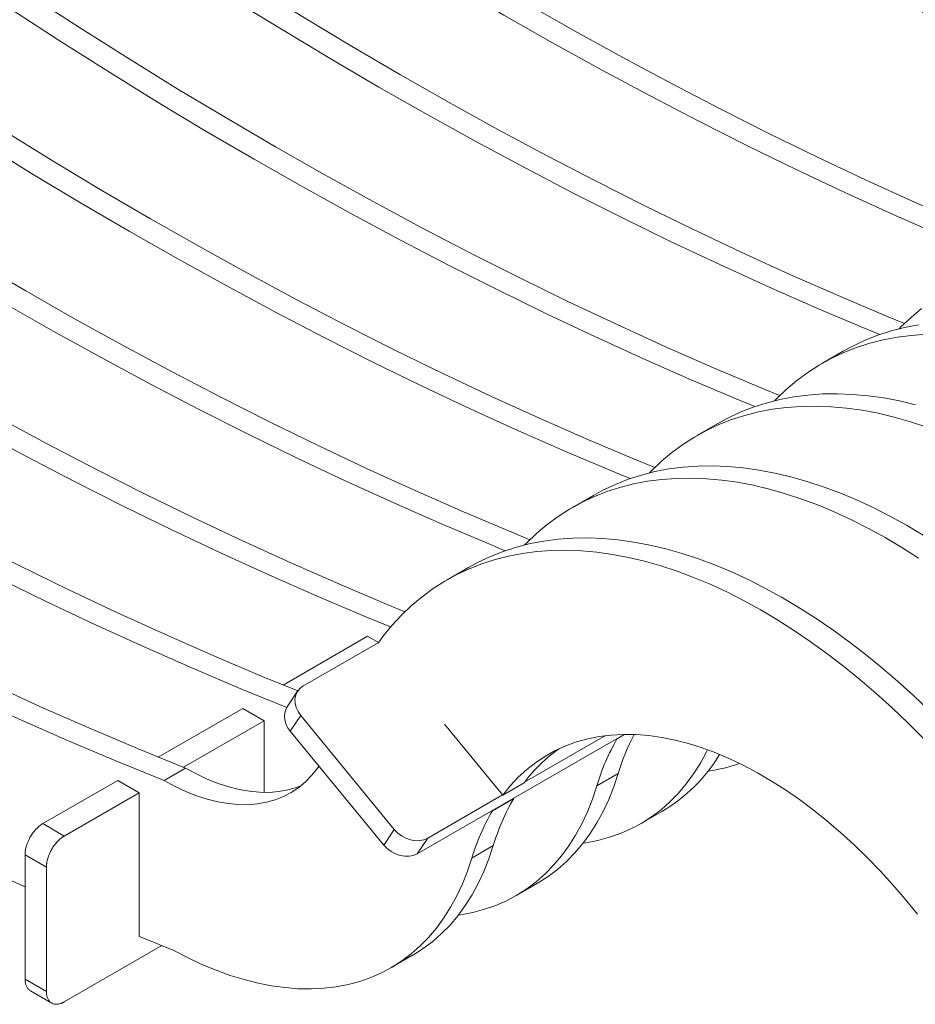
# Model space of a CAD drawing. Header units: millimetres. Extents: x -1732 to 6309, y -3588 to 3891.
# Tile 16 of 18: x 5454 to 5809, y 2510 to 2901. Entities that reach past the tile are written whole.
import ezdxf

# ---------------------------------------------------------------- set-up
doc = ezdxf.new("R2010")
doc.units = ezdxf.units.MM

msp = doc.modelspace()

# ---------------------------------------------------------------- linework, layer by layer
at = {"color": 7, "linetype": 'Continuous', "lineweight": 15}
for p, q in [((5780.66, 2769.37), (5772.18, 2764.47)), ((5731.17, 2740.8), (5722.68, 2735.9)), ((5681.67, 2712.22), (5673.18, 2707.32)), ((5632.17, 2683.65), (5623.69, 2678.75)), ((5592.11, 2656.31), (5558.66, 2637)), ((5596.4, 2653.84), (5592.11, 2656.31)), ((5596.36, 2653.77), (5566.52, 2636.54)), ((5564.37, 2634.55), (5560.25, 2628.37)), ((5542.62, 2627.74), (5509.16, 2608.42)), ((5551.1, 2622.84), (5542.62, 2627.74)), ((5565.63, 2624.93), (5561.5, 2618.74)), ((5565.63, 2624.93), (5602.71, 2579.72)), ((5551.1, 2622.84), (5519.14, 2604.39)), ((5551.1, 2622.84), (5551.1, 2594.42)), ((5645.73, 2593.33), (5622.6, 2621.53)), ((5561.5, 2618.74), (5598.59, 2573.54)), ((5611.84, 2570.08), (5693.84, 2617.42)), ((5654.37, 2598.44), (5686.37, 2616.92)), ((5694.05, 2617.42), (5691.1, 2615.72)), ((5691.04, 2615.8), (5691.1, 2615.72)), ((5511.5, 2599.15), (5519.99, 2604.05)), ((5682.98, 2596.97), (5691.46, 2601.87)), ((5493.12, 2599.17), (5463.42, 2582.02)), ((5501.6, 2594.27), (5493.12, 2599.17)), ((5645.73, 2593.33), (5654.21, 2598.23)), ((5501.6, 2594.27), (5471.91, 2577.12)), ((5501.6, 2594.27), (5501.6, 2561.37)), ((5615.96, 2576.27), (5645.66, 2593.41)), ((5650.09, 2592.05), (5641.6, 2587.15)), ((5650.02, 2592.13), (5650.09, 2592.05)), ((5641.54, 2587.23), (5641.6, 2587.15)), ((5700.49, 2582.07), (5708.98, 2586.97)), ((5471.91, 2577.12), (5463.42, 2582.02)), ((5602.71, 2579.72), (5598.59, 2573.54)), ((5615.96, 2576.27), (5611.84, 2570.08)), ((5633.48, 2568.4), (5641.96, 2573.3)), ((5464.84, 2564.79), (5456.35, 2569.69)), ((5456.35, 2569.69), (5456.35, 2520.4)), ((5464.84, 2564.79), (5464.84, 2515.5)), ((5501.6, 2537.33), (5501.6, 2561.37)), ((5650.99, 2553.49), (5659.48, 2558.39)), ((5471.91, 2511.34), (5510.56, 2533.66)), ((5601.5, 2524.92), (5609.98, 2529.82)), ((5464.84, 2515.5), (5456.35, 2520.4)), ((5458.45, 2515.75), (5466.93, 2510.85))]:
    msp.add_line(p, q, dxfattribs=at)
at = {"color": 7, "linetype": 'Continuous', "lineweight": 15, "flags": 128}
for points in [[(5854.44, 2808.94), (5847.34, 2811.86), (5828.18, 2819.98), (5808.97, 2828.43), (5789.74, 2837.2), (5770.49, 2846.29), (5751.21, 2855.71), (5731.91, 2865.45), (5712.6, 2875.51), (5693.27, 2885.88), (5673.94, 2896.57), (5654.6, 2907.58), (5635.27, 2918.89), (5615.94, 2930.51), (5596.61, 2942.44), (5577.3, 2954.67), (5558, 2967.21), (5538.72, 2980.04), (5519.46, 2993.17), (5500.23, 3006.59), (5481.03, 3020.31), (5461.86, 3034.31), (5442.73, 3048.6)], [(5844.66, 2804.57), (5838.86, 2806.96), (5819.69, 2815.08), (5800.49, 2823.53), (5781.26, 2832.3), (5762, 2841.39), (5742.72, 2850.81), (5723.42, 2860.55), (5704.11, 2870.61), (5684.79, 2880.99), (5665.45, 2891.68), (5646.12, 2902.68), (5626.78, 2913.99), (5607.45, 2925.61), (5588.13, 2937.54), (5568.81, 2949.77), (5549.51, 2962.31), (5530.23, 2975.14), (5510.98, 2988.27), (5491.74, 3001.69), (5472.54, 3015.41), (5453.38, 3029.41), (5434.24, 3043.7)], [(5804.94, 2780.36), (5797.84, 2783.29), (5778.68, 2791.41), (5759.48, 2799.85), (5740.25, 2808.62), (5720.99, 2817.72), (5701.71, 2827.14), (5682.41, 2836.88), (5663.1, 2846.94), (5643.77, 2857.31), (5624.44, 2868), (5605.11, 2879), (5585.77, 2890.32), (5566.44, 2901.94), (5547.11, 2913.87), (5527.8, 2926.1), (5508.5, 2938.63), (5489.22, 2951.46), (5469.96, 2964.59), (5450.73, 2978.02), (5431.53, 2991.73), (5412.36, 3005.74), (5393.23, 3020.03)], [(5795.16, 2775.99), (5789.36, 2778.39), (5770.19, 2786.51), (5750.99, 2794.95), (5731.76, 2803.72), (5712.5, 2812.82), (5693.22, 2822.24), (5673.93, 2831.98), (5654.61, 2842.04), (5635.29, 2852.41), (5615.96, 2863.1), (5596.62, 2874.1), (5577.29, 2885.42), (5557.95, 2897.04), (5538.63, 2908.97), (5519.31, 2921.2), (5500.02, 2933.73), (5480.74, 2946.57), (5461.48, 2959.7), (5442.25, 2973.12), (5423.05, 2986.83), (5403.88, 3000.84), (5384.75, 3015.13)], [(5755.44, 2751.79), (5748.35, 2754.71), (5729.18, 2762.83), (5709.98, 2771.28), (5690.75, 2780.05), (5671.49, 2789.14), (5652.21, 2798.56), (5632.91, 2808.3), (5613.6, 2818.36), (5594.28, 2828.74), (5574.94, 2839.43), (5555.61, 2850.43), (5536.27, 2861.74), (5516.94, 2873.36), (5497.62, 2885.29), (5478.3, 2897.52), (5459, 2910.06), (5439.72, 2922.89), (5420.47, 2936.02), (5401.24, 2949.44), (5382.03, 2963.16), (5362.87, 2977.16), (5343.73, 2991.45)], [(5745.67, 2747.42), (5739.86, 2749.81), (5720.69, 2757.93), (5701.49, 2766.38), (5682.26, 2775.15), (5663.01, 2784.25), (5643.73, 2793.66), (5624.43, 2803.4), (5605.12, 2813.46), (5585.79, 2823.84), (5566.46, 2834.53), (5547.12, 2845.53), (5527.79, 2856.84), (5508.46, 2868.47), (5489.13, 2880.39), (5469.82, 2892.63), (5450.52, 2905.16), (5431.24, 2917.99), (5411.98, 2931.12), (5392.75, 2944.54), (5373.55, 2958.26), (5354.38, 2972.26), (5335.25, 2986.55)], [(5705.94, 2723.21), (5698.85, 2726.14), (5679.68, 2734.26), (5660.48, 2742.7), (5641.25, 2751.47), (5621.99, 2760.57), (5602.71, 2769.99), (5583.42, 2779.73), (5564.1, 2789.79), (5544.78, 2800.16), (5525.45, 2810.85), (5506.11, 2821.85), (5486.78, 2833.17), (5467.44, 2844.79), (5448.12, 2856.72), (5428.81, 2868.95), (5409.51, 2881.48), (5390.23, 2894.32), (5370.97, 2907.45), (5351.74, 2920.87), (5332.54, 2934.58), (5313.37, 2948.59), (5294.24, 2962.88)], [(5696.17, 2718.84), (5690.36, 2721.24), (5671.2, 2729.36), (5652, 2737.8), (5632.77, 2746.58), (5613.51, 2755.67), (5594.23, 2765.09), (5574.93, 2774.83), (5555.62, 2784.89), (5536.29, 2795.26), (5516.96, 2805.95), (5497.63, 2816.96), (5478.29, 2828.27), (5458.96, 2839.89), (5439.63, 2851.82), (5420.32, 2864.05), (5401.02, 2876.58), (5381.74, 2889.42), (5362.48, 2902.55), (5343.25, 2915.97), (5324.05, 2929.69), (5304.88, 2943.69), (5285.75, 2957.98)], [(5656.45, 2694.64), (5649.35, 2697.56), (5630.19, 2705.68), (5610.98, 2714.13), (5591.75, 2722.9), (5572.5, 2732), (5553.22, 2741.41), (5533.92, 2751.15), (5514.61, 2761.21), (5495.28, 2771.59), (5475.95, 2782.28), (5456.61, 2793.28), (5437.28, 2804.59), (5417.95, 2816.22), (5398.62, 2828.14), (5379.31, 2840.38), (5360.01, 2852.91), (5340.73, 2865.74), (5321.47, 2878.87), (5302.24, 2892.29), (5283.04, 2906.01), (5263.87, 2920.01), (5244.74, 2934.3)], [(5646.67, 2690.27), (5640.87, 2692.67), (5621.7, 2700.78), (5602.5, 2709.23), (5583.27, 2718), (5564.01, 2727.1), (5544.73, 2736.52), (5525.43, 2746.26), (5506.12, 2756.31), (5486.8, 2766.69), (5467.46, 2777.38), (5448.13, 2788.38), (5428.79, 2799.7), (5409.46, 2811.32), (5390.14, 2823.25), (5370.82, 2835.48), (5351.52, 2848.01), (5332.24, 2860.84), (5312.99, 2873.97), (5293.75, 2887.4), (5274.55, 2901.11), (5255.39, 2915.11), (5236.25, 2929.4)], [(5606.95, 2666.06), (5599.85, 2668.99), (5580.69, 2677.11), (5561.49, 2685.55), (5542.26, 2694.33), (5523, 2703.42), (5503.72, 2712.84), (5484.42, 2722.58), (5465.11, 2732.64), (5445.78, 2743.01), (5426.45, 2753.7), (5407.12, 2764.71), (5387.78, 2776.02), (5368.45, 2787.64), (5349.12, 2799.57), (5329.81, 2811.8), (5310.51, 2824.33), (5291.23, 2837.17), (5271.97, 2850.3), (5252.74, 2863.72), (5233.54, 2877.44), (5214.37, 2891.44), (5195.24, 2905.73)], [(5601.27, 2660.02), (5591.37, 2664.09), (5572.2, 2672.21), (5553, 2680.66), (5533.77, 2689.43), (5514.51, 2698.52), (5495.23, 2707.94), (5475.94, 2717.68), (5456.62, 2727.74), (5437.3, 2738.11), (5417.97, 2748.8), (5398.63, 2759.81), (5379.3, 2771.12), (5359.96, 2782.74), (5340.64, 2794.67), (5321.33, 2806.9), (5302.03, 2819.44), (5282.75, 2832.27), (5263.49, 2845.4), (5244.26, 2858.82), (5225.06, 2872.54), (5205.89, 2886.54), (5186.76, 2900.83)], [(5564.44, 2634.65), (5550.36, 2640.42), (5531.19, 2648.53), (5511.99, 2656.98), (5492.76, 2665.75), (5473.5, 2674.85), (5454.22, 2684.27), (5434.92, 2694.01), (5415.61, 2704.06), (5396.29, 2714.44), (5376.95, 2725.13), (5357.62, 2736.13), (5338.28, 2747.44), (5318.95, 2759.07), (5299.63, 2770.99), (5280.31, 2783.23), (5261.01, 2795.76), (5241.73, 2808.59), (5222.48, 2821.72), (5203.25, 2835.15), (5184.04, 2848.86), (5164.88, 2862.86), (5145.74, 2877.15)], [(5560.08, 2628.1), (5541.87, 2635.52), (5522.7, 2643.64), (5503.5, 2652.08), (5484.27, 2660.85), (5465.02, 2669.95), (5445.74, 2679.37), (5426.44, 2689.11), (5407.13, 2699.17), (5387.8, 2709.54), (5368.47, 2720.23), (5349.13, 2731.23), (5329.8, 2742.55), (5310.47, 2754.17), (5291.14, 2766.1), (5271.83, 2778.33), (5252.53, 2790.86), (5233.25, 2803.69), (5213.99, 2816.82), (5194.76, 2830.25), (5175.56, 2843.96), (5156.39, 2857.97), (5137.26, 2872.26)], [(5519.99, 2604.05), (5500.86, 2611.84), (5481.69, 2619.96), (5462.49, 2628.41), (5443.26, 2637.18), (5424, 2646.27), (5404.72, 2655.69), (5385.43, 2665.43), (5366.11, 2675.49), (5346.79, 2685.86), (5327.46, 2696.55), (5308.12, 2707.56), (5288.79, 2718.87), (5269.45, 2730.49), (5250.13, 2742.42), (5230.82, 2754.65), (5211.52, 2767.19), (5192.24, 2780.02), (5172.98, 2793.15), (5153.75, 2806.57), (5134.55, 2820.29), (5115.38, 2834.29), (5096.25, 2848.58)], [(5511.5, 2599.15), (5492.37, 2606.94), (5473.21, 2615.06), (5454.01, 2623.51), (5434.78, 2632.28), (5415.52, 2641.37), (5396.24, 2650.79), (5376.94, 2660.53), (5357.63, 2670.59), (5338.3, 2680.97), (5318.97, 2691.66), (5299.64, 2702.66), (5280.3, 2713.97), (5260.97, 2725.59), (5241.64, 2737.52), (5222.33, 2749.75), (5203.03, 2762.29), (5183.75, 2775.12), (5164.49, 2788.25), (5145.26, 2801.67), (5126.06, 2815.39), (5106.89, 2829.39), (5087.76, 2843.68)], [(5811.75, 2786.32), (5807.56, 2782.8), (5803.56, 2778.99), (5802.86, 2778.28)], [(5810.54, 2779.84), (5805.02, 2778.78), (5799.64, 2777.41), (5794.41, 2775.73), (5789.33, 2773.72), (5784.42, 2771.41), (5780.66, 2769.37)], [(5813.5, 2776.08), (5807.72, 2775.67), (5802.06, 2774.94), (5796.54, 2773.89), (5791.15, 2772.51), (5785.92, 2770.83), (5780.85, 2768.83), (5775.93, 2766.51), (5771.19, 2763.89), (5766.63, 2760.97), (5762.25, 2757.75), (5758.06, 2754.23), (5754.06, 2750.42), (5753.36, 2749.7)], [(5105.63, 2764.57), (5124.9, 2750.59), (5144.21, 2736.89), (5163.54, 2723.47), (5182.9, 2710.34), (5202.28, 2697.49), (5221.68, 2684.94), (5241.09, 2672.68), (5260.51, 2660.71), (5279.94, 2649.04), (5299.37, 2637.68), (5318.8, 2626.61), (5338.23, 2615.84), (5357.66, 2605.39), (5377.07, 2595.23), (5396.46, 2585.39), (5415.84, 2575.86), (5435.2, 2566.64), (5454.54, 2557.74), (5456.35, 2556.92)], [(5809.36, 2748.15), (5803, 2749.66), (5796.71, 2750.85), (5790.51, 2751.72), (5784.4, 2752.27), (5778.39, 2752.5), (5772.49, 2752.41), (5766.7, 2752), (5761.05, 2751.26), (5755.52, 2750.21), (5750.14, 2748.84), (5744.91, 2747.15), (5739.83, 2745.15), (5734.92, 2742.84), (5731.17, 2740.8)], [(5813.79, 2739.3), (5807.31, 2741.43), (5800.88, 2743.25), (5794.52, 2744.76), (5788.23, 2745.95), (5782.02, 2746.82), (5775.91, 2747.37), (5769.9, 2747.6), (5764, 2747.51), (5758.22, 2747.1), (5752.56, 2746.36), (5747.04, 2745.31), (5741.66, 2743.94), (5736.42, 2742.25), (5731.35, 2740.25), (5726.44, 2737.94), (5721.7, 2735.32), (5717.13, 2732.4), (5712.75, 2729.17), (5708.56, 2725.65), (5704.57, 2721.85), (5703.87, 2721.13)], [(5812.37, 2696.44), (5805.73, 2700.38), (5799.1, 2704.02), (5792.48, 2707.37), (5785.88, 2710.42), (5779.31, 2713.18), (5772.78, 2715.62), (5766.29, 2717.75), (5759.87, 2719.58), (5753.5, 2721.08), (5747.22, 2722.27), (5741.01, 2723.15), (5734.9, 2723.7), (5728.89, 2723.93), (5722.99, 2723.83), (5717.21, 2723.42), (5711.55, 2722.69), (5706.03, 2721.64), (5700.64, 2720.26), (5695.41, 2718.58), (5690.34, 2716.58), (5685.42, 2714.26), (5681.67, 2712.22)], [(5810.51, 2687.33), (5803.88, 2691.54), (5797.25, 2695.48), (5790.62, 2699.12), (5784, 2702.47), (5777.4, 2705.53), (5770.83, 2708.28), (5764.29, 2710.72), (5757.81, 2712.86), (5751.38, 2714.68), (5745.02, 2716.19), (5738.73, 2717.38), (5732.53, 2718.25), (5726.42, 2718.8), (5720.4, 2719.03), (5714.5, 2718.94), (5708.72, 2718.52), (5703.06, 2717.79), (5697.54, 2716.74), (5692.16, 2715.37), (5686.93, 2713.68), (5681.85, 2711.68), (5676.94, 2709.37), (5672.2, 2706.75), (5667.63, 2703.82), (5663.25, 2700.6), (5659.06, 2697.08), (5655.07, 2693.27), (5654.37, 2692.55)], [(5814.86, 2626.78), (5808.55, 2632.79), (5802.17, 2638.56), (5795.73, 2644.09), (5789.23, 2649.37), (5782.68, 2654.4), (5776.1, 2659.16), (5769.49, 2663.65), (5762.87, 2667.87), (5756.24, 2671.8), (5749.61, 2675.45), (5742.99, 2678.8), (5736.39, 2681.85), (5729.81, 2684.6), (5723.28, 2687.05), (5716.8, 2689.18), (5710.37, 2691), (5704.01, 2692.51), (5697.72, 2693.7), (5691.51, 2694.57), (5685.4, 2695.12), (5679.39, 2695.35), (5673.49, 2695.26), (5667.71, 2694.85), (5662.05, 2694.11), (5656.53, 2693.06), (5651.15, 2691.69), (5645.91, 2690), (5640.84, 2688), (5635.93, 2685.69), (5632.17, 2683.65)], [(5812.6, 2615.65), (5806.38, 2621.88), (5800.07, 2627.89), (5793.68, 2633.66), (5787.24, 2639.19), (5780.74, 2644.48), (5774.2, 2649.5), (5767.62, 2654.26), (5761.01, 2658.76), (5754.38, 2662.97), (5747.75, 2666.9), (5741.12, 2670.55), (5734.5, 2673.9), (5727.9, 2676.95), (5721.33, 2679.7), (5714.8, 2682.15), (5708.31, 2684.28), (5701.88, 2686.1), (5695.52, 2687.61), (5689.23, 2688.8), (5683.03, 2689.67), (5676.92, 2690.22), (5670.91, 2690.45), (5665.01, 2690.36), (5659.22, 2689.95), (5653.57, 2689.22), (5648.04, 2688.16), (5642.66, 2686.79), (5637.43, 2685.1), (5632.35, 2683.1), (5627.44, 2680.79), (5622.7, 2678.17), (5618.14, 2675.25), (5613.76, 2672.03), (5609.57, 2668.51), (5605.57, 2664.7), (5601.78, 2660.6), (5598.19, 2656.23), (5596.26, 2653.63)], [(5566.52, 2636.54), (5565.25, 2635.6), (5564.28, 2634.41), (5563.63, 2633.01), (5563.33, 2631.45), (5563.38, 2629.8), (5563.8, 2628.12), (5564.56, 2626.48), (5565.63, 2624.93)], [(5645.73, 2593.33), (5648.69, 2597.02), (5651.86, 2600.41), (5655.24, 2603.51), (5658.82, 2606.32), (5662.59, 2608.82), (5666.54, 2611.01), (5670.66, 2612.88), (5674.95, 2614.44), (5679.4, 2615.67), (5683.99, 2616.58), (5688.72, 2617.16), (5693.57, 2617.42), (5698.54, 2617.34), (5703.62, 2616.94), (5708.8, 2616.21), (5714.05, 2615.15), (5719.38, 2613.78), (5724.78, 2612.07), (5730.22, 2610.06), (5735.7, 2607.73), (5741.21, 2605.09), (5746.74, 2602.15), (5752.27, 2598.91), (5757.79, 2595.39), (5763.29, 2591.58), (5768.77, 2587.5), (5774.2, 2583.15), (5779.57, 2578.55), (5784.88, 2573.7), (5790.12, 2568.62), (5795.26, 2563.31), (5800.31, 2557.78), (5805.25, 2552.06), (5810.07, 2546.14)], [(5677.62, 2574.33), (5678.64, 2574.48), (5683.39, 2575.39), (5687.98, 2576.62), (5692.42, 2578.18), (5696.7, 2580.05), (5700.8, 2582.25), (5704.72, 2584.75), (5708.46, 2587.56), (5711.99, 2590.67), (5715.33, 2594.08), (5718.45, 2597.78), (5721.36, 2601.75), (5724.05, 2606), (5726.51, 2610.52), (5726.91, 2611.32)], [(5572.9, 2604.85), (5572.38, 2604.12), (5570.07, 2601.25), (5567.55, 2598.66), (5564.82, 2596.39), (5561.88, 2594.43), (5558.77, 2592.79), (5555.47, 2591.48), (5552.01, 2590.5), (5548.4, 2589.85), (5544.66, 2589.55), (5540.79, 2589.58), (5536.81, 2589.95), (5532.74, 2590.66), (5528.59, 2591.71), (5524.37, 2593.09), (5520.11, 2594.79), (5515.82, 2596.82), (5511.5, 2599.15)], [(5565.56, 2596.96), (5563.96, 2596.37), (5560.5, 2595.39), (5556.89, 2594.75), (5553.14, 2594.44), (5549.27, 2594.48), (5545.3, 2594.85), (5541.22, 2595.56), (5537.07, 2596.61), (5532.86, 2597.99), (5528.6, 2599.69), (5524.3, 2601.72), (5519.99, 2604.05)], [(5659.48, 2558.39), (5659.79, 2558.57), (5663.71, 2561.08), (5667.44, 2563.89), (5670.98, 2567), (5674.32, 2570.41), (5677.44, 2574.1), (5680.35, 2578.08), (5683.04, 2582.33), (5685.5, 2586.84), (5687.72, 2591.61), (5689.71, 2596.62), (5691.46, 2601.87)], [(5628.12, 2545.75), (5629.15, 2545.91), (5633.89, 2546.81), (5638.48, 2548.05), (5642.92, 2549.6), (5647.2, 2551.48), (5651.3, 2553.67), (5655.23, 2556.18), (5658.96, 2558.99), (5662.5, 2562.1), (5665.83, 2565.51), (5668.96, 2569.2), (5671.86, 2573.18), (5674.55, 2577.43), (5677.01, 2581.94), (5679.24, 2586.71), (5681.23, 2591.72), (5682.98, 2596.97)], [(5602.71, 2579.72), (5604.05, 2578.33), (5605.61, 2577.15), (5607.34, 2576.22), (5609.15, 2575.59), (5610.99, 2575.27), (5612.79, 2575.28), (5614.46, 2575.62), (5615.96, 2576.27)], [(5598.59, 2573.54), (5599.93, 2572.14), (5601.49, 2570.96), (5603.21, 2570.04), (5605.03, 2569.4), (5606.87, 2569.09), (5608.66, 2569.1), (5610.34, 2569.43), (5611.84, 2570.08)], [(5609.98, 2529.82), (5610.29, 2530), (5614.21, 2532.5), (5617.95, 2535.31), (5621.48, 2538.42), (5624.82, 2541.83), (5627.94, 2545.53), (5630.85, 2549.5), (5633.54, 2553.75), (5636, 2558.27), (5638.22, 2563.03), (5640.21, 2568.05), (5641.96, 2573.3)], [(5515.06, 2531.84), (5520.75, 2528.88), (5526.42, 2526.23), (5532.06, 2523.89), (5537.66, 2521.87), (5543.2, 2520.16), (5548.69, 2518.78), (5554.09, 2517.72), (5559.42, 2516.98), (5564.65, 2516.58), (5569.77, 2516.5), (5574.77, 2516.75), (5579.65, 2517.33), (5584.39, 2518.24), (5588.99, 2519.47), (5593.43, 2521.03), (5597.7, 2522.91), (5601.81, 2525.1), (5605.73, 2527.6), (5609.46, 2530.41), (5613, 2533.53), (5616.33, 2536.93), (5619.46, 2540.63), (5622.37, 2544.61), (5625.05, 2548.85), (5627.51, 2553.37), (5629.74, 2558.14), (5631.73, 2563.15), (5633.48, 2568.4)], [(5501.6, 2537.33), (5503.29, 2536.64), (5504.97, 2535.95), (5506.65, 2535.25), (5508.33, 2534.57), (5510.02, 2533.88), (5511.7, 2533.2), (5513.38, 2532.51), (5515.06, 2531.84)]]:
    msp.add_lwpolyline(points, dxfattribs=at)
at = {"color": 7, "linetype": 'Continuous', "lineweight": 15}
for centre, radius, start, end in [((5567.42, 2624.41), 8.19, 151.0716, 223.7339), ((5774.53, 2577.1), 86.69, 152.3174, 163.3968), ((5764.53, 2572.76), 85.08, 149.6673, 163.4621), ((5702.67, 2562.44), 60.25, 125.1029, 143.5548), ((5676.21, 2642.7), 64.65, 300.4482, 329.068), ((5718.19, 2667.76), 65.47, 277.838, 289.0904), ((5723.52, 2549.08), 85.08, 149.6673, 163.4621), ((5715.04, 2544.18), 85.08, 149.6673, 163.4621)]:
    msp.add_arc(centre, radius, start, end, dxfattribs=at)
for points, knots in [([(5853.54, 2887.52), (5853.33, 2887.66), (5853.12, 2887.8), (5852.91, 2887.95), (5851.41, 2888.98), (5848.3, 2891.13), (5842.58, 2895.03), (5837.12, 2898.73), (5831.44, 2902.55), (5825.53, 2906.49), (5816.1, 2912.73), (5802.6, 2921.52), (5785.4, 2932.49), (5767.48, 2943.65), (5749.68, 2954.51), (5731.31, 2965.46), (5712.78, 2976.28), (5694, 2987), (5674.89, 2997.68), (5655.88, 3008.08), (5636.23, 3018.6), (5616.85, 3028.76), (5602.32, 3036.21), (5593.33, 3040.76), (5589.43, 3042.73), (5585.58, 3044.67), (5581.8, 3046.56), (5578.07, 3048.42), (5574.41, 3050.24), (5570.8, 3052.02), (5567.26, 3053.76), (5563.78, 3055.47), (5560.04, 3057.3), (5557.99, 3058.29), (5556.98, 3058.78), (5556.73, 3058.91), (5556.47, 3059.03), (5556.21, 3059.16)], [-0.002634, -0.002634, -0.002634, -0.002634, 0, 0, 0, 0.019035, 0.038782, 0.059243, 0.080416, 0.102301, 0.124898, 0.184675, 0.249894, 0.310299, 0.37494, 0.436228, 0.499961, 0.563684, 0.624964, 0.68961, 0.750019, 0.815265, 0.875064, 0.887482, 0.899688, 0.911682, 0.923464, 0.935035, 0.946393, 0.957539, 0.968473, 0.979194, 0.989703, 1, 1, 1, 1.002633, 1.002633, 1.002633, 1.002633]), ([(5852.06, 2877.02), (5851.35, 2877.51), (5849.9, 2878.51), (5846.81, 2880.63), (5842, 2883.92), (5835.12, 2888.59), (5827.02, 2894.02), (5810, 2905.31), (5772.37, 2929.56), (5711.9, 2966.01), (5648.18, 3001.25), (5601.95, 3025.22), (5578.43, 3037.02), (5566.51, 3042.91), (5560.5, 3045.85), (5557.12, 3047.5), (5555.51, 3048.28), (5554.74, 3048.66)], [0, 0, 0, 0, 0.008066, 0.01646, 0.034856, 0.062268, 0.093474, 0.124806, 0.249878, 0.5, 0.750122, 0.875194, 0.937731, 0.969003, 0.985245, 0.992923, 1, 1, 1, 1]), ([(5463.42, 2582.02), (5463.27, 2581.94), (5462.98, 2581.76), (5462.53, 2581.45), (5462.09, 2581.11), (5461.65, 2580.74), (5461.22, 2580.34), (5460.52, 2579.65), (5459.58, 2578.55), (5458.52, 2576.96), (5457.59, 2575.17), (5457.01, 2573.62), (5456.67, 2572.35), (5456.54, 2571.7), (5456.47, 2571.29), (5456.45, 2571.14), (5456.43, 2570.97), (5456.41, 2570.79), (5456.39, 2570.6), (5456.37, 2570.39), (5456.36, 2570.17), (5456.35, 2570.01), (5456.35, 2569.8), (5456.35, 2569.69)], [0, 0, 0, 0, 0.039831, 0.079834, 0.120015, 0.160374, 0.200917, 0.241645, 0.359455, 0.482504, 0.605254, 0.741202, 0.802287, 0.870678, 0.880288, 0.891087, 0.903077, 0.916256, 0.930625, 0.946184, 0.962933, 0.980871, 1, 1, 1, 1]), ([(5471.91, 2577.12), (5471.85, 2577.09), (5471.73, 2577.02), (5471.56, 2576.91), (5471.39, 2576.8), (5471.15, 2576.64), (5470.86, 2576.43), (5470.41, 2576.08), (5469.84, 2575.59), (5468.97, 2574.71), (5467.94, 2573.48), (5466.86, 2571.82), (5466.13, 2570.34), (5465.65, 2569.14), (5465.36, 2568.24), (5465.13, 2567.34), (5464.99, 2566.61), (5464.91, 2566.04), (5464.87, 2565.61), (5464.84, 2565.2), (5464.84, 2564.93), (5464.84, 2564.79)], [0, 0, 0, 0, 0.015538, 0.031098, 0.046692, 0.062327, 0.093791, 0.124994, 0.187419, 0.249953, 0.374925, 0.499897, 0.624886, 0.687452, 0.750041, 0.812485, 0.875025, 0.906282, 0.937482, 0.968697, 1, 1, 1, 1]), ([(5456.35, 2520.4), (5456.38, 2519.88), (5456.43, 2518.84), (5456.84, 2517.52), (5457.51, 2516.49), (5458.06, 2515.9), (5458.44, 2515.76), (5458.45, 2515.76)], [0, 0, 0, 0, 0.247848, 0.495513, 0.743298, 0.991085, 1, 1, 1, 1]), ([(5464.84, 2515.5), (5464.84, 2515.42), (5464.84, 2515.27), (5464.85, 2515), (5464.88, 2514.55), (5464.96, 2513.96), (5465.13, 2513.28), (5465.44, 2512.45), (5465.98, 2511.57), (5466.86, 2510.82), (5467.76, 2510.47), (5468.56, 2510.37), (5469.19, 2510.39), (5469.84, 2510.49), (5470.41, 2510.65), (5470.86, 2510.82), (5471.21, 2510.97), (5471.56, 2511.14), (5471.79, 2511.27), (5471.91, 2511.34)], [0, 0, 0, 0, 0.018009, 0.036329, 0.065236, 0.12513, 0.187678, 0.250144, 0.37507, 0.499997, 0.62492, 0.687455, 0.74997, 0.812465, 0.874966, 0.90625, 0.937466, 0.96869, 1, 1, 1, 1])]:
    msp.add_open_spline(points, degree=3, knots=knots, dxfattribs=at)

doc.saveas('drawing.dxf')
